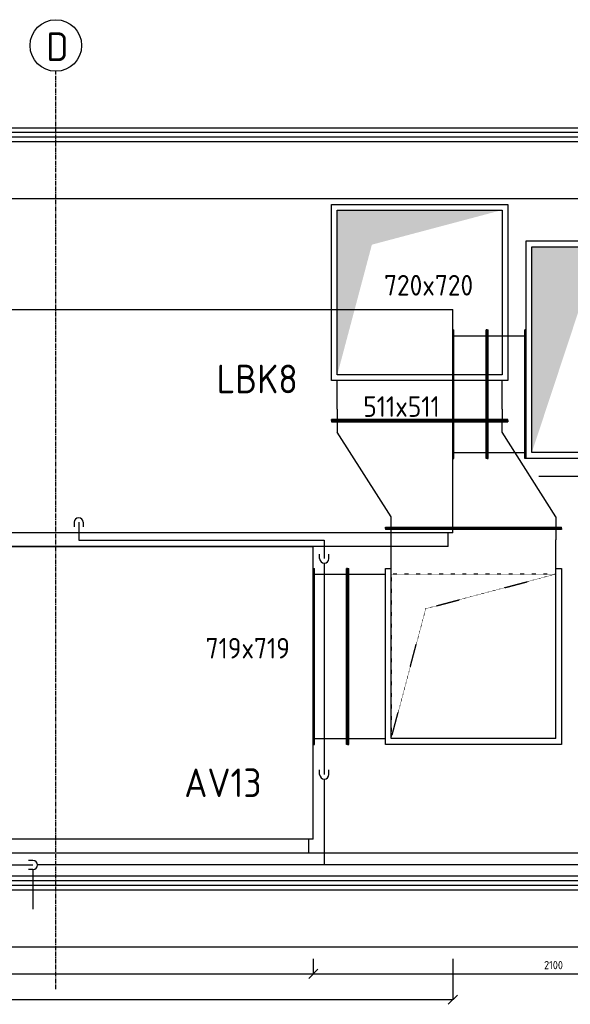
# Model space of a CAD drawing. Header units: millimetres. Extents: x -75 to 108309, y -75 to 76928.
# Tile 24 of 31: x 65182 to 67589, y 64789 to 69092. Entities that reach past the tile are written whole.
import ezdxf

# ---------------------------------------------------------------- set-up
doc = ezdxf.new("R2010")
doc.units = ezdxf.units.MM
for name, pattern in [('2322101', [45, 40, -5]), ('2322121', [2000, 1000, 1000]), ('CENTER2', [28.575, 19.05, -3.175, 3.175, -3.175]), ('SMALL_DASH', [1.5, 0.5, -1])]:
    doc.linetypes.add(name, pattern=pattern)
for name, color, linetype in [('BL$2----BOUWKUNDIG', 8, 'Continuous'), ('BT$2----BOUWKUNDIG', 7, 'Continuous'), ('WL524---', 4, '2322121'), ('WL562---', 4, '2322101'), ('WL570---_TOEVOER_D', 3, 'Continuous'), ('WL570---_TOEVOER_HL', 1, 'CENTER2'), ('WM570---', 1, 'Continuous'), ('WM570---_TOEVOER', 1, 'Continuous'), ('WT570---_TOEVOER_D', 7, 'Continuous')]:
    doc.layers.add(name, color=color, linetype=linetype)
doc.styles.add('STABICAD-018', font='ISOCP.SHX', dxfattribs={"height": 36})
doc.styles.add('STABICAD-025', font='ISOCP.SHX', dxfattribs={"height": 50})
doc.dimstyles.new('STABICAD', dxfattribs={"dimscale": 50, "dimtxt": 1.8, "dimasz": 2, "dimexe": 0, "dimexo": 0, "dimgap": 1.5, "dimtad": 0, "dimdec": 0, "dimzin": 0, "dimdsep": 46, "dimtxsty": 'STABICAD-018', "dimblk1": 'OBLIQUE', "dimblk2": 'OBLIQUE', "dimsah": 1, "dimcen": -3, "dimadec": 1, "dimazin": 0, "dimtfac": 1, "dimtdec": 0, "dimtofl": 0, "dimtmove": 2, "dimatfit": 3, "dimfxl": 1, "dimtvp": 1.055556, "dimtolj": 1, "dimtzin": 0, "dimarcsym": 0})

# ---------------------------------------------------------------- blocks, each defined once
blk = doc.blocks.new('*U208')
at = {"color": 0, "linetype": 'Continuous'}
for p, q in [((0, -1992.5), (0, 1992.5)), ((0, 1992.5), (60, 1992.5)), ((60, -2012.5), (60, 2012.5)), ((60, 2012.5), (1340, 2012.5)), ((1340, 2012.5), (1340, -2012.5)), ((0, -1992.5), (60, -1992.5)), ((60, -2012.5), (1340, -2012.5))]:
    blk.add_line(p, q, dxfattribs=at)
at = {"layer": 'BL$2----BOUWKUNDIG', "color": 2, "style": 'STABICAD-018'}
for tag, p in [('FREETEXT', (64402.7, 65450.1)), ('CODE', (64452.7, 65450.1)), ('SECTIONCODE', (64452.7, 65450.1)), ('LABEL', (64452.7, 65450.1)), ('POSITIONCODE', (64452.7, 65450.1))]:
    blk.add_attdef(tag, p, '', height=1.2, dxfattribs=at)
at = {"layer": 'BL$2----BOUWKUNDIG', "color": 1, "style": 'STABICAD-018'}
blk.add_attdef('PRODUCTCODE', (64452.7, 65450.1), '', height=1.8, dxfattribs=at)
blk = doc.blocks.new('*U209')
at = {"color": 0, "linetype": 'Continuous'}
for p, q in [((0, -2297.5, 150), (0, 2297.5, 150)), ((0, 2297.5, 150), (60, 2297.5, 150)), ((60, -2317.5, 150), (60, 2317.5, 150)), ((60, 2317.5, 150), (1035, 2317.5, 150)), ((1035, 2317.5, 150), (1035, -2317.5, 150)), ((0, -2297.5, 150), (60, -2297.5, 150)), ((60, -2317.5, 150), (1035, -2317.5, 150))]:
    blk.add_line(p, q, dxfattribs=at)
at = {"layer": 'BL$2----BOUWKUNDIG', "color": 2, "style": 'STABICAD-018'}
for tag, p in [('FREETEXT', (64707.7, 66790.1, -150)), ('CODE', (64757.7, 66790.1, -150)), ('SECTIONCODE', (64757.7, 66790.1, -150)), ('LABEL', (64757.7, 66790.1, -150)), ('POSITIONCODE', (64757.7, 66790.1, -150))]:
    blk.add_attdef(tag, p, '', height=1.2, dxfattribs=at)
at = {"layer": 'BL$2----BOUWKUNDIG', "color": 1, "style": 'STABICAD-018'}
blk.add_attdef('PRODUCTCODE', (64757.7, 66790.1, -150), '', height=1.8, dxfattribs=at)
blk = doc.blocks.new('*U216')
at = {"color": 0, "linetype": 'Continuous'}
for p, q in [((-550, 384.5), (-545, 384.5)), ((-550, -384.5), (-550, 384.5)), ((-545, -384.5), (-545, 384.5)), ((-545, 359.5), (-384.5, 359.5)), ((-550, -384.5), (-545, -384.5)), ((-545, -359.5), (-384.5, -359.5))]:
    blk.add_line(p, q, dxfattribs=at)
at = {"layer": 'BL$2----BOUWKUNDIG', "color": 2, "style": 'STABICAD-018'}
for tag, p in [('CODE', (67165.2, 66409.6)), ('SECTIONCODE', (67165.2, 66309.6)), ('POSITIONCODE', (67165.2, 66309.6))]:
    blk.add_attdef(tag, p, '', height=1.8, dxfattribs=at)
blk = doc.blocks.new('*U217')
at = {"color": 0, "linetype": 'Continuous'}
for p, q in [((0, 384.5), (5, 384.5)), ((0, -384.5), (0, 384.5)), ((5, -384.5), (5, 384.5)), ((5, 359.5), (145, 359.5)), ((150, 384.5), (145, 384.5)), ((145, -384.5), (145, 384.5)), ((150, -384.5), (150, 384.5)), ((0, -384.5), (5, -384.5)), ((5, -359.5), (145, -359.5)), ((150, -384.5), (145, -384.5))]:
    blk.add_line(p, q, dxfattribs=at)
at = {"layer": 'BL$2----BOUWKUNDIG', "color": 2, "style": 'STABICAD-018'}
for tag, p in [('CODE', (66465.2, 66309.6)), ('SECTIONCODE', (66465.2, 66309.6)), ('POSITIONCODE', (66539.7, 66309.6, -150))]:
    blk.add_attdef(tag, p, '', height=1.8, dxfattribs=at)
blk = doc.blocks.new('*U218')
at = {"color": 0, "linetype": 'Continuous'}
for p, q in [((-560, 385, -1251), (-555, 385, -1251)), ((-560, -385, -1251), (-560, 385, -1251)), ((-555, -385, -1251), (-555, 385, -1251)), ((-510, 360, -1251), (-555, 360, -1251)), ((-510, 360, -1251), (-385, 360, -1251)), ((-560, -385, -1251), (-555, -385, -1251)), ((-510, -360, -1251), (-555, -360, -1251)), ((-510, -360, -1251), (-385, -360, -1251))]:
    blk.add_line(p, q, dxfattribs=at)
at = {"layer": 'BL$2----BOUWKUNDIG', "color": 2, "style": 'STABICAD-018'}
for tag, p in [('CODE', (66931.9, 68000.1, 1251)), ('SECTIONCODE', (66930.2, 67900.1, 1251)), ('POSITIONCODE', (66930.2, 67900.1, 1251))]:
    blk.add_attdef(tag, p, '', height=1.8, dxfattribs=at)
blk = doc.blocks.new('*U215')
at = {"layer": 'WL570---_TOEVOER_HL', "linetype": 'SMALL_DASH'}
for p, q in [((-359.5, -359.5, -550), (-359.5, 359.5, -550)), ((359.5, 359.5, -550), (-359.5, 359.5, -550)), ((-359.5, 359.5, -550), (208.5, 208.5, -550)), ((359.5, -359.5, -550), (359.5, 359.5, -550)), ((208.5, 208.5, -550), (359.5, -359.5, -550)), ((-359.5, -359.5, -550), (359.5, -359.5, -550))]:
    blk.add_line(p, q, dxfattribs=at)
at = {"layer": 'BL$2----BOUWKUNDIG', "color": 2, "style": 'STABICAD-018'}
for tag in ['CODE', 'SECTIONCODE', 'POSITIONCODE']:
    blk.add_attdef(tag, (67165.2, 66309.6, 550), '', height=1.8, dxfattribs=at)
blk = doc.blocks.new('*U214')
at = {"color": 0, "linetype": 'Continuous'}
for p, q in [((-384.5, 559.5, -1251), (-384.5, 554.5, -1251)), ((384.5, 559.5, -1251), (-384.5, 559.5, -1251)), ((384.5, 559.5, -1251), (384.5, 554.5, -1251)), ((384.5, 554.5, -1251), (-384.5, 554.5, -1251)), ((-359.5, 509.5, -1251), (-359.5, 554.5, -1251)), ((359.5, 554.5, -1251), (359.5, 509.5, -1251)), ((-359.5, -359.5, -1251), (-359.5, 509.5, -1251)), ((359.5, -359.5, -1251), (359.5, 509.5, -1251)), ((-384.5, 384.5, -1251), (-359.5, 384.5, -1251)), ((-384.5, -384.5, -1251), (-384.5, 384.5, -1251)), ((359.5, 384.5, -1251), (384.5, 384.5, -1251)), ((384.5, 384.5, -1251), (384.5, -384.5, -1251)), ((384.5, -384.5, -1251), (-384.5, -384.5, -1251)), ((359.5, -359.5, -1251), (-359.5, -359.5, -1251))]:
    blk.add_line(p, q, dxfattribs=at)
at = {"layer": 'BL$2----BOUWKUNDIG', "color": 2, "style": 'STABICAD-018'}
for tag in ['CODE', 'SECTIONCODE', 'POSITIONCODE']:
    blk.add_attdef(tag, (67165.2, 66309.6, 1251), '', height=1.8, dxfattribs=at)
blk = doc.blocks.new('*U219')
at = {"linetype": 'Continuous'}
blk.add_hatch(color=0, dxfattribs=at).paths.add_polyline_path([(-360, -360), (360, -360), (360, 360), (208.8, -208.8)], flags=0)
at = {"color": 0, "linetype": 'Continuous'}
for p, q in [((-385, 385, -1811), (385, 385, -1811)), ((-385, -385, -1811), (-385, 385, -1811)), ((-360, 360, -1811), (360, 360, -1811)), ((-360, -360, -1811), (-360, 360, -1811)), ((360, 360, -1811), (360, -360, -1811)), ((385, 385, -1811), (385, -385, -1811)), ((385, -385, -1811), (-385, -385, -1811)), ((360, -360, -1811), (-360, -360, -1811))]:
    blk.add_line(p, q, dxfattribs=at)
at = {"layer": 'BL$2----BOUWKUNDIG', "color": 2, "style": 'STABICAD-018'}
for tag, p in [('CODE', (66930.2, 67900.1, 1811)), ('SECTIONCODE', (66930.2, 67840.1, 1860.5)), ('POSITIONCODE', (66930.2, 67840.1, 1860.5))]:
    blk.add_attdef(tag, p, '', height=1.8, dxfattribs=at)
blk = doc.blocks.new('*U211')
at = {"color": 0, "linetype": 'Continuous'}
for p, q in [((0, 280.5, 150), (5, 280.5, 150)), ((0, -280.5, 150), (0, 280.5, 150)), ((5, -280.5, 150), (5, 280.5, 150)), ((150, 280.5, 150), (145, 280.5, 150)), ((145, -280.5, 150), (145, 280.5, 150)), ((150, -280.5, 150), (150, 280.5, 150)), ((5, 255.5, 150), (145, 255.5, 150)), ((5, -255.5, 150), (145, -255.5, 150)), ((0, -280.5, 150), (5, -280.5, 150)), ((150, -280.5, 150), (145, -280.5, 150))]:
    blk.add_line(p, q, dxfattribs=at)
at = {"layer": 'BL$2----BOUWKUNDIG', "color": 2, "style": 'STABICAD-018'}
for tag, p in [('SECTIONCODE', (67149.7, 67451.8, -150)), ('POSITIONCODE', (67149.7, 67451.8, -150)), ('CODE', (67075.2, 67391.8, -150))]:
    blk.add_attdef(tag, p, '', height=1.8, dxfattribs=at)
blk = doc.blocks.new('*U213')
at = {"color": 0, "linetype": 'Continuous'}
for p, q in [((0, 280.5, 150), (5, 280.5, 150)), ((0, -280.5, 150), (0, 280.5, 150)), ((5, -280.5, 150), (5, 280.5, 150)), ((170, 280.5, 150), (165, 280.5, 150)), ((165, -280.5, 150), (165, 280.5, 150)), ((170, -280.5, 150), (170, 280.5, 150)), ((5, 255.5, 150), (165, 255.5, 150)), ((5, -255.5, 150), (165, -255.5, 150)), ((0, -280.5, 150), (5, -280.5, 150)), ((170, -280.5, 150), (165, -280.5, 150))]:
    blk.add_line(p, q, dxfattribs=at)
at = {"layer": 'BL$2----BOUWKUNDIG', "color": 2, "style": 'STABICAD-018'}
for tag, p in [('CODE', (67225.2, 67391.8, -150)), ('SECTIONCODE', (67405, 67391.8, -210)), ('POSITIONCODE', (67405, 67391.8, -210))]:
    blk.add_attdef(tag, p, '', height=1.8, dxfattribs=at)
blk = doc.blocks.new('*U210')
at = {"color": 0, "linetype": 'Continuous', "style": 'STABICAD-018'}
blk.add_text('511x511', height=36, dxfattribs=at).set_placement((-68.4, -18, 150))
at = {"layer": 'BL$2----BOUWKUNDIG', "color": 2, "style": 'STABICAD-018'}
blk.add_attdef('CODE', (67194.3, 67391.8, -150), '', height=1.8, dxfattribs=at)
blk = doc.blocks.new('*U212')
at = {"linetype": 'Continuous'}
blk.add_hatch(color=0, dxfattribs=at).paths.add_polyline_path([(560, 450), (-560, 450), (-560, -450), (-324.8, 261)], flags=0)
at = {"color": 0, "linetype": 'Continuous'}
for p, q in [((-585, 475, 150), (585, 475, 150)), ((-585, -475, 150), (-585, 475, 150)), ((585, 475, 150), (585, -475, 150)), ((-560, 450, 150), (560, 450, 150)), ((-560, -450, 150), (-560, 450, 150)), ((560, 450, 150), (560, -450, 150)), ((560, -450, 150), (-560, -450, 150)), ((585, -475, 150), (-585, -475, 150))]:
    blk.add_line(p, q, dxfattribs=at)
at = {"layer": 'BL$2----BOUWKUNDIG', "color": 2, "style": 'STABICAD-018'}
for tag, p in [('SECTIONCODE', (68023.5, 67476.1, -100.5)), ('POSITIONCODE', (68023.5, 67476.1, -100.5)), ('CODE', (68023.5, 67416.1, -150))]:
    blk.add_attdef(tag, p, '', height=1.8, dxfattribs=at)
blk = doc.blocks.new('*U220')
at = {"color": 0, "linetype": 'Continuous'}
for p, q in [((471, 619.5, -1251), (466, 619.5, -1251)), ((466, -149.5, -1251), (466, 619.5, -1251)), ((471, -149.5, -1251), (471, 619.5, -1251)), ((421, 594.5, -1251), (50, 360, -1251)), ((421, 594.5, -1251), (466, 594.5, -1251)), ((0, 385, -1251), (5, 385, -1251)), ((0, -385, -1251), (0, 385, -1251)), ((5, -385, -1251), (5, 385, -1251)), ((50, 360, -1251), (5, 360, -1251)), ((421, -124.5, -1251), (50, -360, -1251)), ((466, -124.5, -1251), (421, -124.5, -1251)), ((471, -149.5, -1251), (466, -149.5, -1251)), ((0, -385, -1251), (5, -385, -1251)), ((5, -360, -1251), (50, -360, -1251))]:
    blk.add_line(p, q, dxfattribs=at)
at = {"layer": 'BL$2----BOUWKUNDIG', "color": 2, "style": 'STABICAD-018'}
for tag in ['CODE', 'SECTIONCODE', 'POSITIONCODE']:
    blk.add_attdef(tag, (66930.2, 67340.1, 1251), '', height=1.8, dxfattribs=at)
blk = doc.blocks.new('_Oblique')
at = {"color": 0, "linetype": 'ByBlock', "lineweight": -2}
blk.add_line((-0.5, -0.5), (0.5, 0.5), dxfattribs=at)
blk = doc.blocks.new('*D243')
at = {"layer": 'Defpoints', "color": 0, "transparency": 16777216}
for p in [(62440.2, 64995.9), (66465.2, 64988.4), (66465.2, 64922.4)]:
    blk.add_point(p, dxfattribs=at)
at = {"layer": 'WM570---', "color": 0, "lineweight": -2, "transparency": 16777216}
for p, q in [((62440.2, 64995.9), (62440.2, 64922.4)), ((66465.2, 64988.4), (66465.2, 64922.4)), ((62440.2, 64922.4), (66465.2, 64922.4))]:
    blk.add_line(p, q, dxfattribs=at)
at = {"layer": 'WM570---', "color": 0, "lineweight": -2, "transparency": 16777216, "xscale": 40, "yscale": 40, "zscale": 40, "rotation": 180}
blk.add_blockref('_Oblique', (62440.2, 64922.4), dxfattribs=at)
at = {"layer": 'WM570---', "color": 0, "lineweight": -2, "transparency": 16777216, "xscale": 40, "yscale": 40, "zscale": 40}
blk.add_blockref('_Oblique', (66465.2, 64922.4), dxfattribs=at)
at = {"layer": 'WM570---', "color": 0, "transparency": 16777216, "insert": (64452.7, 64960.4), "char_height": 36, "attachment_point": 5, "style": 'STABICAD-018'}
blk.add_mtext('\\A1;4025', dxfattribs=at)
blk = doc.blocks.new('*D244')
at = {"layer": 'Defpoints', "color": 0, "transparency": 16777216}
for p in [(62440.2, 64995.9), (67075.2, 64988.4), (62440.2, 64809.1)]:
    blk.add_point(p, dxfattribs=at)
at = {"layer": 'WM570---', "color": 0, "lineweight": -2, "transparency": 16777216}
for p, q in [((62440.2, 64995.9), (62440.2, 64809.1)), ((67075.2, 64988.4), (67075.2, 64809.1)), ((67075.2, 64809.1), (62440.2, 64809.1))]:
    blk.add_line(p, q, dxfattribs=at)
at = {"layer": 'WM570---', "color": 0, "lineweight": -2, "transparency": 16777216, "xscale": 40, "yscale": 40, "zscale": 40, "rotation": 180}
blk.add_blockref('_Oblique', (62440.2, 64809.1), dxfattribs=at)
at = {"layer": 'WM570---', "color": 0, "lineweight": -2, "transparency": 16777216, "xscale": 40, "yscale": 40, "zscale": 40}
blk.add_blockref('_Oblique', (67075.2, 64809.1), dxfattribs=at)
at = {"layer": 'WM570---', "color": 0, "transparency": 16777216, "insert": (64757.7, 64847.1), "char_height": 36, "attachment_point": 5, "style": 'STABICAD-018'}
blk.add_mtext('\\A1;4635', dxfattribs=at)
blk = doc.blocks.new('*D245')
at = {"layer": 'Defpoints', "color": 0, "transparency": 16777216}
for p in [(66465.2, 64988.4), (68565.2, 64988.4), (68565.2, 64922.4)]:
    blk.add_point(p, dxfattribs=at)
at = {"layer": 'WM570---', "color": 0, "lineweight": -2, "transparency": 16777216}
for p, q in [((66465.2, 64988.4), (66465.2, 64922.4)), ((68565.2, 64988.4), (68565.2, 64922.4)), ((66465.2, 64922.4), (68565.2, 64922.4))]:
    blk.add_line(p, q, dxfattribs=at)
at = {"layer": 'WM570---', "color": 0, "lineweight": -2, "transparency": 16777216, "xscale": 40, "yscale": 40, "zscale": 40, "rotation": 180}
blk.add_blockref('_Oblique', (66465.2, 64922.4), dxfattribs=at)
at = {"layer": 'WM570---', "color": 0, "lineweight": -2, "transparency": 16777216, "xscale": 40, "yscale": 40, "zscale": 40}
blk.add_blockref('_Oblique', (68565.2, 64922.4), dxfattribs=at)
at = {"layer": 'WM570---', "color": 0, "transparency": 16777216, "insert": (67515.2, 64960.4), "char_height": 36, "attachment_point": 5, "style": 'STABICAD-018'}
blk.add_mtext('\\A1;2100', dxfattribs=at)
blk = doc.blocks.new('*U251')
at = {"color": 0, "linetype": '2322121'}
for p, q in [((-20, 0), (-20, 20)), ((0, 0), (0, 0, -100)), ((20, 0), (20, 20))]:
    blk.add_line(p, q, dxfattribs=at)
blk.add_arc((0, 0), 20, 180, 0, dxfattribs=at)
at = {"layer": 'WL570---_TOEVOER_D', "color": 2, "style": 'STABICAD-018'}
for tag in ['CODE', 'SECTIONCODE', 'POSITIONCODE']:
    blk.add_attdef(tag, (64940.2, 65398.3), '', height=1.8, dxfattribs=at)
blk = doc.blocks.new('*U252')
at = {"color": 0, "linetype": '2322121'}
for p, q in [((-20, 0), (-20, 20)), ((0, 0), (0, 0, -100)), ((20, 0), (20, 20))]:
    blk.add_line(p, q, dxfattribs=at)
blk.add_arc((0, 0), 20, 180, 0, dxfattribs=at)
at = {"layer": 'WL570---_TOEVOER_D', "color": 2, "style": 'STABICAD-018'}
for tag in ['POSITIONCODE', 'SECTIONCODE', 'CODE']:
    blk.add_attdef(tag, (65440.2, 66895.7), '', height=1.8, rotation=180, dxfattribs=at)
blk = doc.blocks.new('*U273')
at = {"color": 0, "linetype": 'Continuous', "style": 'STABICAD-018'}
blk.add_text('719x719', height=36, dxfattribs=at).set_placement((-77, -18))
at = {"layer": 'WL562---', "color": 2, "style": 'STABICAD-018'}
blk.add_attdef('CODE', (66539.2, 66309.6), '', height=1.8, dxfattribs=at)
blk = doc.blocks.new('*U413')
at = {"color": 0, "linetype": 'Continuous', "style": 'STABICAD-018'}
blk.add_text('720x720', height=90, rotation=90, dxfattribs=at).set_placement((45, -207, -1861))
at = {"layer": 'BL$2----BOUWKUNDIG', "color": 2, "style": 'STABICAD-018'}
blk.add_attdef('CODE', (66930.2, 67900.1, 1861), '', height=1.8, dxfattribs=at)

msp = doc.modelspace()

# ---------------------------------------------------------------- linework, layer by layer
at = {"layer": 'BL$2----BOUWKUNDIG', "color": 1, "linetype": 'CENTER2'}
msp.add_line((65340.2, 64854.8), (65340.2, 68866.7), dxfattribs=at)
at = {"layer": 'BL$2----BOUWKUNDIG'}
for p, q in [((64305.2, 68620.1), (68512.7, 68620.1)), ((64325.2, 68600.1), (68492.7, 68600.1)), ((56215.4, 68560.1), (71671.1, 68560.1)), ((64345.2, 68580.1), (68472.7, 68580.1)), ((56215.4, 68310.1), (71671.1, 68310.1)), ((57610.4, 65350.1), (71671.1, 65350.1)), ((57610.4, 65330.1), (71671.1, 65330.1)), ((57410.8, 65290.1), (71671.1, 65290.1)), ((57610.4, 65310.1), (71671.1, 65310.1)), ((57610.4, 65040.1), (71671.1, 65040.1))]:
    msp.add_line(p, q, dxfattribs=at)
msp.add_lwpolyline([(69620.2, 65450.1), (62360.2, 65450.1), (62360.2, 65350.1), (69620.2, 65350.1)], close=True, dxfattribs=at)
at = {"layer": 'BT$2----BOUWKUNDIG', "color": 2}
msp.add_circle((65340.2, 68979.4), 112.7, dxfattribs=at)
at = {"layer": 'WL524---', "linetype": '2322121'}
for p, q in [((65440.2, 66895.7), (65440.2, 66818)), ((65440.2, 66818), (66513.2, 66818)), ((66513.2, 66818), (66513.2, 66736.8)), ((66513.2, 66716.8), (66513.2, 65793.2)), ((66513.2, 65773.2), (66513.2, 65398.3)), ((64960.2, 65398.3, -100), (65240.2, 65398.3, -100)), ((65240.2, 65378.3, -100), (65240.2, 65205.5, -100)), ((68370.2, 65398.3, -100), (65260.2, 65398.3, -100))]:
    msp.add_line(p, q, dxfattribs=at)
at = {"layer": 'WL570---_TOEVOER_D'}
msp.add_line((68625.2, 67095.1), (67450.9, 67095.1), dxfattribs=at)

# ---------------------------------------------------------------- block references
at = {"layer": 'WL524---', "linetype": '2322121'}
for name, p, rotation in [('*U252', (65440.2, 66895.7), 180), ('*U251', (65240.2, 65398.3), 90)]:
    msp.add_blockref(name, p, dxfattribs=dict(at, rotation=rotation))
for p in [(66513.2, 66736.8), (66513.2, 65793.2)]:
    msp.add_blockref('*U251', p, dxfattribs=at)
at = {"layer": 'WL570---_TOEVOER_D', "linetype": 'Continuous'}
for name, p, rotation in [('*U219', (66930.2, 67900.1, 1811), 180), ('*U209', (64757.7, 66790.1, -150), 90.00000000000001), ('*U218', (66930.2, 67900.1, 1251), 90.00000000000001), ('*U220', (66930.2, 67340.1, 1251), 270), ('*U208', (64452.7, 65450.1), 90.00000000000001), ('*U215', (67165.2, 66309.6, 550), 90.00000000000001)]:
    msp.add_blockref(name, p, dxfattribs=dict(at, rotation=rotation))
for name, p in [('*U212', (67980.2, 67650.1, -150)), ('*U211', (67075.2, 67455.6, -150)), ('*U213', (67225.2, 67455.6, -150)), ('*U214', (67165.2, 66309.6, 1251)), ('*U217', (66465.2, 66309.6)), ('*U216', (67165.2, 66309.6))]:
    msp.add_blockref(name, p, dxfattribs=at)
at = {"layer": 'WM570---_TOEVOER', "linetype": 'Continuous', "rotation": 270}
msp.add_blockref('*U413', (66981.6, 67931.5, 1861), dxfattribs=at)
at = {"layer": 'WM570---_TOEVOER', "linetype": 'Continuous', "xscale": 2.5, "yscale": 2.5, "zscale": 2.5}
for name, p in [('*U210', (66854.7, 67401.5, -375)), ('*U273', (66187.2, 66345.3))]:
    msp.add_blockref(name, p, dxfattribs=at)

# ---------------------------------------------------------------- texts
at = {"layer": 'BT$2----BOUWKUNDIG', "color": 2, "style": 'STABICAD-025'}
msp.add_text('D', height=125, dxfattribs=at).set_placement((65298.8, 68911.5))
at = {"layer": 'WT570---_TOEVOER_D', "color": 2, "style": 'STABICAD-025'}
for s, p in [('LBK8', (66043.3, 67459.5)), ('AV13', (65901.6, 65694.8))]:
    msp.add_text(s, height=125, dxfattribs=at).set_placement(p)

# ---------------------------------------------------------------- dimensions: what is measured, and where the dimension line sits
at = {"layer": 'WM570---'}
for base, p1, p2, picture, middle in [((66465.2, 64922.4, 3000), (62440.2, 64995.9, 3000), (66465.2, 64988.4, 3000), '*D243', (64452.7, 64960.4, 3000)), ((62440.2, 64809.1, 3000), (67075.2, 64988.4, 3000), (62440.2, 64995.9, 3000), '*D244', (64757.7, 64847.1, 3000)), ((68565.2, 64922.4, 3000), (66465.2, 64988.4, 3000), (68565.2, 64988.4, 3000), '*D245', (67515.2, 64960.4, 3000))]:
    dim = msp.add_linear_dim(base=base, p1=p1, p2=p2, dimstyle='STABICAD', override={"dimscale": 20}, dxfattribs=at)
    dim.commit()
    dim.dimension.update_dxf_attribs({"geometry": picture, "text_midpoint": middle})

doc.saveas('drawing.dxf')
